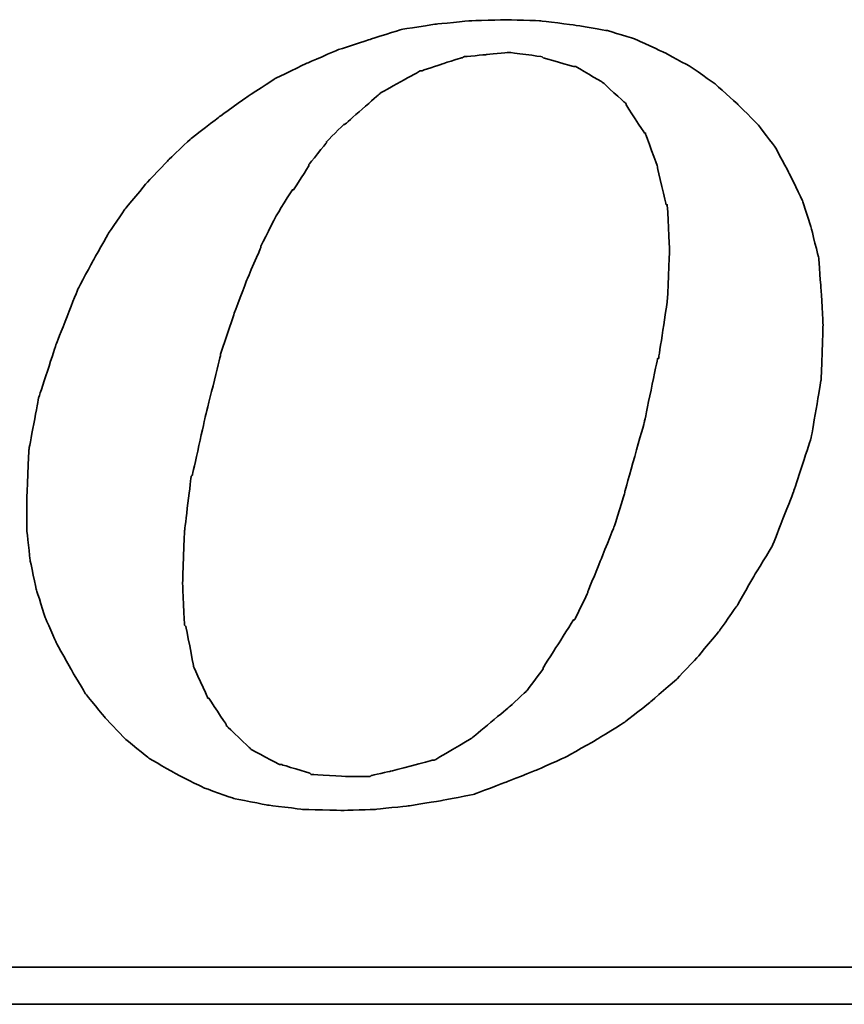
# Model space of a CAD drawing. Header units: millimetres. Extents: x 369 to 708, y 90 to 211.
# Tile 46 of 54: x 627.89 to 630.16, y 125.73 to 128.44. Entities that reach past the tile are written whole.
import ezdxf

# ---------------------------------------------------------------- set-up
doc = ezdxf.new("R2010")
doc.units = ezdxf.units.MM
doc.layers.add('DIM', color=4, linetype='Continuous')
doc.layers.add('layer 1', color=7, linetype='Continuous')

# ---------------------------------------------------------------- blocks, each defined once
blk = doc.blocks.new('TBI MOTION logo(完整正式版)')
at = {"layer": 'layer 1', "color": 22, "lineweight": 35}
for points, knots in [([(35.79625, -6.98375), (35.79625, -6.98375), (36.23125, -7.43875), (36.23125, -7.43875), (36.23125, -7.43875), (36.23125, -7.43875), (36.75625, -7.87125), (36.75625, -7.87125), (36.75625, -7.87125), (36.75625, -7.87125), (37.33125, -8.20375), (37.33125, -8.20375), (37.33125, -8.20375), (37.33125, -8.20375), (37.95625, -8.51875), (37.95625, -8.51875), (37.95625, -8.51875), (37.95625, -8.51875), (38.62625, -8.75875), (38.62625, -8.75875), (38.62625, -8.75875), (38.62625, -8.75875), (39.37125, -8.90375), (39.37125, -8.90375), (39.37125, -8.90375), (39.37125, -8.90375), (40.14125, -8.99875), (40.14125, -8.99875), (40.14125, -8.99875), (40.14125, -8.99875), (41.02625, -9.02375), (41.02625, -9.02375), (41.02625, -9.02375), (41.02625, -9.02375), (41.74625, -8.99875), (41.74625, -8.99875), (41.74625, -8.99875), (41.74625, -8.99875), (42.46625, -8.92375), (42.46625, -8.92375), (42.46625, -8.92375), (42.46625, -8.92375), (43.21125, -8.80625), (43.21125, -8.80625), (43.21125, -8.80625), (43.21125, -8.80625), (43.93125, -8.66375), (43.93125, -8.66375), (43.93125, -8.66375), (43.93125, -8.66375), (44.62625, -8.39875), (44.62625, -8.39875), (44.62625, -8.39875), (44.62625, -8.39875), (45.29625, -8.13375), (45.29625, -8.13375), (45.29625, -8.13375), (45.29625, -8.13375), (45.94625, -7.84375), (45.94625, -7.84375), (45.94625, -7.84375), (45.94625, -7.84375), (46.61625, -7.46375), (46.61625, -7.46375), (46.61625, -7.46375), (46.61625, -7.46375), (47.24125, -7.07875), (47.24125, -7.07875), (47.24125, -7.07875), (47.24125, -7.07875), (47.81625, -6.62375), (47.81625, -6.62375), (47.81625, -6.62375), (47.81625, -6.62375), (48.36875, -6.14375), (48.36875, -6.14375), (48.36875, -6.14375), (48.36875, -6.14375), (48.84625, -5.64125), (48.84625, -5.64125), (48.84625, -5.64125), (48.84625, -5.64125), (49.32625, -5.06375), (49.32625, -5.06375), (49.32625, -5.06375), (49.32625, -5.06375), (49.71125, -4.51374), (49.71125, -4.51374), (49.71125, -4.51374), (49.71125, -4.51374), (50.09625, -3.83874), (50.09625, -3.83874), (50.09625, -3.83874), (50.09625, -3.83874), (50.48125, -3.21374), (50.48125, -3.21374), (50.48125, -3.21374), (50.48125, -3.21374), (50.96125, -1.99125), (50.96125, -1.99125), (50.96125, -1.99125), (50.96125, -1.99125), (51.34375, -0.81875), (51.34375, -0.81875), (51.34375, -0.81875), (51.34375, -0.81875), (51.56125, 0.45624), (51.56125, 0.45624), (51.56125, 0.45624), (51.56125, 0.45624), (51.60625, 1.67624), (51.60625, 1.67624), (51.60625, 1.67624), (51.60625, 1.67624), (51.56125, 2.44625), (51.56125, 2.44625), (51.56125, 2.44625), (51.56125, 2.44625), (51.51125, 3.14125), (51.51125, 3.14125), (51.51125, 3.14125), (51.51125, 3.14125), (51.34375, 3.81125), (51.34375, 3.81125), (51.34375, 3.81125), (51.34375, 3.81125), (51.15125, 4.41125), (51.15125, 4.41125), (51.15125, 4.41125), (51.15125, 4.41125), (50.86125, 5.01125), (50.86125, 5.01125), (50.86125, 5.01125), (50.86125, 5.01125), (50.55125, 5.58875), (50.55125, 5.58875), (50.55125, 5.58875), (50.55125, 5.58875), (50.16625, 6.09125), (50.16625, 6.09125), (50.16625, 6.09125), (50.16625, 6.09125), (49.71125, 6.54875), (49.71125, 6.54875), (49.71125, 6.54875), (49.71125, 6.54875), (49.23125, 6.98125), (49.23125, 6.98125), (49.23125, 6.98125), (49.23125, 6.98125), (48.67875, 7.36625), (48.67875, 7.36625), (48.67875, 7.36625), (48.67875, 7.36625), (48.10375, 7.67625), (48.10375, 7.67625), (48.10375, 7.67625), (48.10375, 7.67625), (47.48125, 7.96375), (47.48125, 7.96375), (47.48125, 7.96375), (47.48125, 7.96375), (46.85625, 8.15625), (46.85625, 8.15625), (46.85625, 8.15625), (46.85625, 8.15625), (46.13625, 8.27624), (46.13625, 8.27624), (46.13625, 8.27624), (46.13625, 8.27624), (45.39125, 8.37125), (45.39125, 8.37125), (45.39125, 8.37125), (45.39125, 8.37125), (44.62625, 8.39624), (44.62625, 8.39624), (44.62625, 8.39624), (44.62625, 8.39624), (43.83625, 8.37125), (43.83625, 8.37125), (43.83625, 8.37125), (43.83625, 8.37125), (43.09125, 8.30125), (43.09125, 8.30125), (43.09125, 8.30125), (43.09125, 8.30125), (42.32125, 8.18125), (42.32125, 8.18125), (42.32125, 8.18125), (42.32125, 8.18125), (41.62875, 7.96375), (41.62875, 7.96375), (41.62875, 7.96375), (41.62875, 7.96375), (40.90625, 7.72625), (40.90625, 7.72625), (40.90625, 7.72625), (40.90625, 7.72625), (40.23624, 7.43625), (40.23624, 7.43625), (40.23624, 7.43625), (40.23624, 7.43625), (39.54124, 7.10125), (39.54124, 7.10125), (39.54124, 7.10125), (39.54124, 7.10125), (38.91625, 6.69125), (38.91625, 6.69125), (38.91625, 6.69125), (38.91625, 6.69125), (38.31625, 6.26125), (38.31625, 6.26125), (38.31625, 6.26125), (38.31625, 6.26125), (37.69125, 5.78125), (37.69125, 5.78125), (37.69125, 5.78125), (37.69125, 5.78125), (37.18625, 5.30125), (37.18625, 5.30125), (37.18625, 5.30125), (37.18625, 5.30125), (36.70625, 4.79624), (36.70625, 4.79624), (36.70625, 4.79624), (36.70625, 4.79624), (36.23125, 4.22125), (36.23125, 4.22125), (36.23125, 4.22125), (36.23125, 4.22125), (35.87124, 3.69375), (35.87124, 3.69375), (35.87124, 3.69375), (35.87124, 3.69375), (35.53125, 3.09125), (35.53125, 3.09125), (35.53125, 3.09125), (35.53125, 3.09125), (35.19875, 2.47125), (35.19875, 2.47125), (35.19875, 2.47125), (35.19875, 2.47125), (34.71625, 1.24625), (34.71625, 1.24625), (34.71625, 1.24625), (34.71625, 1.24625), (34.33125, 0.06874), (34.33125, 0.06874), (34.33125, 0.06874), (34.33125, 0.06874), (34.11625, -1.07875), (34.11625, -1.07875), (34.11625, -1.07875), (34.11625, -1.07875), (34.07125, -2.15875), (34.07125, -2.15875), (34.07125, -2.15875), (34.07125, -2.15875), (34.07125, -2.85375), (34.07125, -2.85375), (34.07125, -2.85375), (34.07125, -2.85375), (34.14125, -3.50375), (34.14125, -3.50375), (34.14125, -3.50375), (34.14125, -3.50375), (34.28625, -4.17375), (34.28625, -4.17375), (34.28625, -4.17375), (34.28625, -4.17375), (34.47625, -4.77624), (34.47625, -4.77624), (34.47625, -4.77624), (34.47625, -4.77624), (34.71625, -5.32625), (34.71625, -5.32625), (34.71625, -5.32625), (34.71625, -5.32625), (35.05375, -5.92875), (35.05375, -5.92875), (35.05375, -5.92875), (35.05375, -5.92875), (35.36375, -6.45375), (35.36375, -6.45375), (35.36375, -6.45375), (35.36375, -6.45375), (35.79625, -6.98375), (35.79625, -6.98375)], [0, 0, 0, 0, 0.01388889, 0.01388889, 0.01388889, 0.0138889, 0.02777778, 0.02777778, 0.02777778, 0.02777779, 0.04166667, 0.04166667, 0.04166667, 0.04166668, 0.05555556, 0.05555556, 0.05555556, 0.05555557, 0.06944444, 0.06944444, 0.06944444, 0.06944445, 0.08333333, 0.08333333, 0.08333333, 0.08333334, 0.09722222, 0.09722222, 0.09722222, 0.09722223, 0.11111111, 0.11111111, 0.11111111, 0.11111112, 0.125, 0.125, 0.125, 0.12500001, 0.13888889, 0.13888889, 0.13888889, 0.1388889, 0.15277778, 0.15277778, 0.15277778, 0.15277779, 0.16666667, 0.16666667, 0.16666667, 0.16666668, 0.18055556, 0.18055556, 0.18055556, 0.18055557, 0.19444444, 0.19444444, 0.19444444, 0.19444445, 0.20833333, 0.20833333, 0.20833333, 0.20833334, 0.22222222, 0.22222222, 0.22222222, 0.22222223, 0.23611111, 0.23611111, 0.23611111, 0.23611112, 0.25, 0.25, 0.25, 0.25000001, 0.26388889, 0.26388889, 0.26388889, 0.2638889, 0.27777778, 0.27777778, 0.27777778, 0.27777779, 0.29166667, 0.29166667, 0.29166667, 0.29166668, 0.30555556, 0.30555556, 0.30555556, 0.30555557, 0.31944444, 0.31944444, 0.31944444, 0.31944445, 0.33333333, 0.33333333, 0.33333333, 0.33333334, 0.34722222, 0.34722222, 0.34722222, 0.34722223, 0.36111111, 0.36111111, 0.36111111, 0.36111112, 0.375, 0.375, 0.375, 0.37500001, 0.38888889, 0.38888889, 0.38888889, 0.3888889, 0.40277778, 0.40277778, 0.40277778, 0.40277779, 0.41666667, 0.41666667, 0.41666667, 0.41666668, 0.43055556, 0.43055556, 0.43055556, 0.43055557, 0.44444444, 0.44444444, 0.44444444, 0.44444445, 0.45833333, 0.45833333, 0.45833333, 0.45833334, 0.47222222, 0.47222222, 0.47222222, 0.47222223, 0.48611111, 0.48611111, 0.48611111, 0.48611112, 0.5, 0.5, 0.5, 0.50000001, 0.51388889, 0.51388889, 0.51388889, 0.5138889, 0.52777778, 0.52777778, 0.52777778, 0.52777779, 0.54166667, 0.54166667, 0.54166667, 0.54166668, 0.55555556, 0.55555556, 0.55555556, 0.55555557, 0.56944444, 0.56944444, 0.56944444, 0.56944445, 0.58333333, 0.58333333, 0.58333333, 0.58333334, 0.59722222, 0.59722222, 0.59722222, 0.59722223, 0.61111111, 0.61111111, 0.61111111, 0.61111112, 0.625, 0.625, 0.625, 0.62500001, 0.63888889, 0.63888889, 0.63888889, 0.6388889, 0.65277778, 0.65277778, 0.65277778, 0.65277779, 0.66666667, 0.66666667, 0.66666667, 0.66666668, 0.68055556, 0.68055556, 0.68055556, 0.68055557, 0.69444444, 0.69444444, 0.69444444, 0.69444445, 0.70833333, 0.70833333, 0.70833333, 0.70833334, 0.72222222, 0.72222222, 0.72222222, 0.72222223, 0.73611111, 0.73611111, 0.73611111, 0.73611112, 0.75, 0.75, 0.75, 0.75000001, 0.76388889, 0.76388889, 0.76388889, 0.7638889, 0.77777778, 0.77777778, 0.77777778, 0.77777779, 0.79166667, 0.79166667, 0.79166667, 0.79166668, 0.80555556, 0.80555556, 0.80555556, 0.80555557, 0.81944444, 0.81944444, 0.81944444, 0.81944445, 0.83333333, 0.83333333, 0.83333333, 0.83333334, 0.84722222, 0.84722222, 0.84722222, 0.84722223, 0.86111111, 0.86111111, 0.86111111, 0.86111112, 0.875, 0.875, 0.875, 0.87500001, 0.88888889, 0.88888889, 0.88888889, 0.8888889, 0.90277778, 0.90277778, 0.90277778, 0.90277779, 0.91666667, 0.91666667, 0.91666667, 0.91666668, 0.93055556, 0.93055556, 0.93055556, 0.93055557, 0.94444444, 0.94444444, 0.94444444, 0.94444445, 0.95833333, 0.95833333, 0.95833333, 0.95833334, 0.97222222, 0.97222222, 0.97222222, 0.97222223, 0.98611111, 0.98611111, 0.98611111, 0.98611112, 1, 1, 1, 1]), ([(38.33875, 1.03124), (38.33875, 1.03124), (38.62625, 1.89625), (38.62625, 1.89625), (38.62625, 1.89625), (38.62625, 1.89625), (38.91625, 2.66375), (38.91625, 2.66375), (38.91625, 2.66375), (38.91625, 2.66375), (39.22625, 3.38125), (39.22625, 3.38125), (39.22625, 3.38125), (39.22625, 3.38125), (39.22625, 3.40624), (39.22625, 3.40624), (39.22625, 3.40624), (39.22625, 3.40624), (39.56124, 4.07624), (39.56124, 4.07624), (39.56124, 4.07624), (39.56124, 4.07624), (39.92125, 4.65125), (39.92125, 4.65125), (39.92125, 4.65125), (39.92125, 4.65125), (39.94625, 4.65125), (39.94625, 4.65125), (39.94625, 4.65125), (39.94625, 4.65125), (40.28125, 5.17875), (40.28125, 5.17875), (40.28125, 5.17875), (40.28125, 5.17875), (40.28125, 5.20375), (40.28125, 5.20375), (40.28125, 5.20375), (40.28125, 5.20375), (40.66875, 5.68625), (40.66875, 5.68625), (40.66875, 5.68625), (40.66875, 5.68625), (40.66875, 5.70625), (40.66875, 5.70625), (40.66875, 5.70625), (40.66875, 5.70625), (41.05124, 6.09125), (41.05124, 6.09125), (41.05124, 6.09125), (41.05124, 6.09125), (41.07625, 6.09125), (41.07625, 6.09125), (41.07625, 6.09125), (41.07625, 6.09125), (41.84125, 6.76625), (41.84125, 6.76625), (41.84125, 6.76625), (41.84125, 6.76625), (41.86625, 6.78625), (41.86625, 6.78625), (41.86625, 6.78625), (41.86625, 6.78625), (42.73125, 7.26624), (42.73125, 7.26624), (42.73125, 7.26624), (42.73125, 7.26624), (42.75625, 7.26624), (42.75625, 7.26624), (42.75625, 7.26624), (42.75625, 7.26624), (43.18625, 7.41125), (43.18625, 7.41125), (43.18625, 7.41125), (43.18625, 7.41125), (43.64125, 7.55625), (43.64125, 7.55625), (43.64125, 7.55625), (43.64125, 7.55625), (43.66625, 7.55625), (43.66625, 7.55625), (43.66625, 7.55625), (43.66625, 7.55625), (43.69125, 7.58124), (43.69125, 7.58124), (43.69125, 7.58124), (43.69125, 7.58124), (44.19125, 7.62625), (44.19125, 7.62625), (44.19125, 7.62625), (44.19125, 7.62625), (44.67125, 7.67625), (44.67125, 7.67625), (44.67125, 7.67625), (44.67125, 7.67625), (44.69625, 7.67625), (44.69625, 7.67625), (44.69625, 7.67625), (44.69625, 7.67625), (45.41875, 7.58124), (45.41875, 7.58124), (45.41875, 7.58124), (45.41875, 7.58124), (45.44125, 7.55625), (45.44125, 7.55625), (45.44125, 7.55625), (45.44125, 7.55625), (46.11125, 7.36625), (46.11125, 7.36625), (46.11125, 7.36625), (46.11125, 7.36625), (46.13625, 7.36625), (46.13625, 7.36625), (46.13625, 7.36625), (46.13625, 7.36625), (46.15875, 7.36625), (46.15875, 7.36625), (46.15875, 7.36625), (46.15875, 7.36625), (46.73625, 7.02624), (46.73625, 7.02624), (46.73625, 7.02624), (46.73625, 7.02624), (46.76125, 7.00624), (46.76125, 7.00624), (46.76125, 7.00624), (46.76125, 7.00624), (47.24125, 6.57124), (47.24125, 6.57124), (47.24125, 6.57124), (47.24125, 6.57124), (47.26625, 6.54875), (47.26625, 6.54875), (47.26625, 6.54875), (47.26625, 6.54875), (47.26625, 6.52375), (47.26625, 6.52375), (47.26625, 6.52375), (47.26625, 6.52375), (47.67375, 5.89875), (47.67375, 5.89875), (47.67375, 5.89875), (47.67375, 5.89875), (47.69625, 5.89875), (47.69625, 5.89875), (47.69625, 5.89875), (47.69625, 5.89875), (47.69625, 5.87625), (47.69625, 5.87625), (47.69625, 5.87625), (47.69625, 5.87625), (47.96125, 5.15625), (47.96125, 5.15625), (47.96125, 5.15625), (47.96125, 5.15625), (47.96125, 5.13125), (47.96125, 5.13125), (47.96125, 5.13125), (47.96125, 5.13125), (48.15125, 4.31875), (48.15125, 4.31875), (48.15125, 4.31875), (48.15125, 4.31875), (48.17625, 4.31875), (48.17625, 4.31875), (48.17625, 4.31875), (48.17625, 4.31875), (48.17625, 4.29125), (48.17625, 4.29125), (48.17625, 4.29125), (48.17625, 4.29125), (48.22625, 3.33125), (48.22625, 3.33125), (48.22625, 3.33125), (48.22625, 3.33125), (48.22625, 3.30875), (48.22625, 3.30875), (48.22625, 3.30875), (48.22625, 3.30875), (48.17625, 2.20624), (48.17625, 2.20624), (48.17625, 2.20624), (48.17625, 2.20624), (48.17625, 2.18124), (48.17625, 2.18124), (48.17625, 2.18124), (48.17625, 2.18124), (47.98375, 0.93624), (47.98375, 0.93624), (47.98375, 0.93624), (47.98375, 0.93624), (47.96125, 0.93624), (47.96125, 0.93624), (47.96125, 0.93624), (47.96125, 0.93624), (47.67375, -0.45874), (47.67375, -0.45874), (47.67375, -0.45874), (47.67375, -0.45874), (47.24125, -1.99125), (47.24125, -1.99125), (47.24125, -1.99125), (47.24125, -1.99125), (47.24125, -2.01874), (47.24125, -2.01874), (47.24125, -2.01874), (47.24125, -2.01874), (47.00125, -2.78375), (47.00125, -2.78375), (47.00125, -2.78375), (47.00125, -2.78375), (46.71125, -3.50375), (46.71125, -3.50375), (46.71125, -3.50375), (46.71125, -3.50375), (46.42625, -4.19875), (46.42625, -4.19875), (46.42625, -4.19875), (46.42625, -4.19875), (46.42625, -4.22375), (46.42625, -4.22375), (46.42625, -4.22375), (46.42625, -4.22375), (46.13625, -4.82374), (46.13625, -4.82374), (46.13625, -4.82374), (46.13625, -4.82374), (46.11125, -4.82374), (46.11125, -4.82374), (46.11125, -4.82374), (46.11125, -4.82374), (45.77625, -5.35125), (45.77625, -5.35125), (45.77625, -5.35125), (45.77625, -5.35125), (45.44125, -5.87875), (45.44125, -5.87875), (45.44125, -5.87875), (45.44125, -5.87875), (45.44125, -5.90375), (45.44125, -5.90375), (45.44125, -5.90375), (45.44125, -5.90375), (45.10625, -6.35875), (45.10625, -6.35875), (45.10625, -6.35875), (45.10625, -6.35875), (45.08125, -6.38375), (45.08125, -6.38375), (45.08125, -6.38375), (45.08125, -6.38375), (44.69625, -6.74375), (44.69625, -6.74375), (44.69625, -6.74375), (44.69625, -6.74375), (43.88375, -7.41625), (43.88375, -7.41625), (43.88375, -7.41625), (43.88375, -7.41625), (43.85625, -7.43875), (43.85625, -7.43875), (43.85625, -7.43875), (43.85625, -7.43875), (43.04125, -7.91875), (43.04125, -7.91875), (43.04125, -7.91875), (43.04125, -7.91875), (43.01625, -7.91875), (43.01625, -7.91875), (43.01625, -7.91875), (43.01625, -7.91875), (42.99625, -7.91875), (42.99625, -7.91875), (42.99625, -7.91875), (42.99625, -7.91875), (42.08125, -8.15875), (42.08125, -8.15875), (42.08125, -8.15875), (42.08125, -8.15875), (41.65125, -8.25625), (41.65125, -8.25625), (41.65125, -8.25625), (41.65125, -8.25625), (41.62875, -8.27875), (41.62875, -8.27875), (41.62875, -8.27875), (41.62875, -8.27875), (41.60125, -8.27875), (41.60125, -8.27875), (41.60125, -8.27875), (41.60125, -8.27875), (41.12125, -8.27875), (41.12125, -8.27875), (41.12125, -8.27875), (41.12125, -8.27875), (40.35624, -8.23125), (40.35624, -8.23125), (40.35624, -8.23125), (40.35624, -8.23125), (40.33125, -8.23125), (40.33125, -8.23125), (40.33125, -8.23125), (40.33125, -8.23125), (40.30625, -8.20375), (40.30625, -8.20375), (40.30625, -8.20375), (40.30625, -8.20375), (39.68375, -8.01375), (39.68375, -8.01375), (39.68375, -8.01375), (39.68375, -8.01375), (39.66124, -8.01375), (39.66124, -8.01375), (39.66124, -8.01375), (39.66124, -8.01375), (39.63625, -8.01375), (39.63625, -8.01375), (39.63625, -8.01375), (39.63625, -8.01375), (39.01125, -7.67875), (39.01125, -7.67875), (39.01125, -7.67875), (39.01125, -7.67875), (38.98875, -7.65375), (38.98875, -7.65375), (38.98875, -7.65375), (38.98875, -7.65375), (38.48625, -7.17375), (38.48625, -7.17375), (38.48625, -7.17375), (38.48625, -7.17375), (38.45875, -7.14875), (38.45875, -7.14875), (38.45875, -7.14875), (38.45875, -7.14875), (38.45875, -7.12875), (38.45875, -7.12875), (38.45875, -7.12875), (38.45875, -7.12875), (38.07625, -6.54875), (38.07625, -6.54875), (38.07625, -6.54875), (38.07625, -6.54875), (38.05125, -6.54875), (38.05125, -6.54875), (38.05125, -6.54875), (38.05125, -6.54875), (38.05125, -6.52875), (38.05125, -6.52875), (38.05125, -6.52875), (38.05125, -6.52875), (37.74125, -5.85375), (37.74125, -5.85375), (37.74125, -5.85375), (37.74125, -5.85375), (37.74125, -5.82875), (37.74125, -5.82875), (37.74125, -5.82875), (37.74125, -5.82875), (37.57375, -4.96875), (37.57375, -4.96875), (37.57375, -4.96875), (37.57375, -4.96875), (37.54625, -4.94375), (37.54625, -4.94375), (37.54625, -4.94375), (37.54625, -4.94375), (37.50125, -4.03375), (37.50125, -4.03375), (37.50125, -4.03375), (37.50125, -4.03375), (37.50125, -4.00875), (37.50125, -4.00875), (37.50125, -4.00875), (37.50125, -4.00875), (37.54625, -2.85375), (37.54625, -2.85375), (37.54625, -2.85375), (37.54625, -2.85375), (37.69125, -1.65875), (37.69125, -1.65875), (37.69125, -1.65875), (37.69125, -1.65875), (37.71624, -1.63375), (37.71624, -1.63375), (37.71624, -1.63375), (37.71624, -1.63375), (38.00375, -0.33875), (38.00375, -0.33875), (38.00375, -0.33875), (38.00375, -0.33875), (38.33875, 1.00624), (38.33875, 1.00624), (38.33875, 1.00624), (38.33875, 1.00624), (38.33875, 1.03124), (38.33875, 1.03124)], [0, 0, 0, 0, 0.01010101, 0.01010101, 0.01010101, 0.01010102, 0.02020202, 0.02020202, 0.02020202, 0.02020203, 0.03030303, 0.03030303, 0.03030303, 0.03030304, 0.04040404, 0.04040404, 0.04040404, 0.04040405, 0.05050505, 0.05050505, 0.05050505, 0.05050506, 0.06060606, 0.06060606, 0.06060606, 0.06060607, 0.07070707, 0.07070707, 0.07070707, 0.07070708, 0.08080808, 0.08080808, 0.08080808, 0.08080809, 0.09090909, 0.09090909, 0.09090909, 0.0909091, 0.1010101, 0.1010101, 0.1010101, 0.10101011, 0.11111111, 0.11111111, 0.11111111, 0.11111112, 0.12121212, 0.12121212, 0.12121212, 0.12121213, 0.13131313, 0.13131313, 0.13131313, 0.13131314, 0.14141414, 0.14141414, 0.14141414, 0.14141415, 0.15151515, 0.15151515, 0.15151515, 0.15151516, 0.16161616, 0.16161616, 0.16161616, 0.16161617, 0.17171717, 0.17171717, 0.17171717, 0.17171718, 0.18181818, 0.18181818, 0.18181818, 0.18181819, 0.19191919, 0.19191919, 0.19191919, 0.1919192, 0.2020202, 0.2020202, 0.2020202, 0.20202021, 0.21212121, 0.21212121, 0.21212121, 0.21212122, 0.22222222, 0.22222222, 0.22222222, 0.22222223, 0.23232323, 0.23232323, 0.23232323, 0.23232324, 0.24242424, 0.24242424, 0.24242424, 0.24242425, 0.25252525, 0.25252525, 0.25252525, 0.25252526, 0.26262626, 0.26262626, 0.26262626, 0.26262627, 0.27272727, 0.27272727, 0.27272727, 0.27272728, 0.28282828, 0.28282828, 0.28282828, 0.28282829, 0.29292929, 0.29292929, 0.29292929, 0.2929293, 0.3030303, 0.3030303, 0.3030303, 0.30303031, 0.31313131, 0.31313131, 0.31313131, 0.31313132, 0.32323232, 0.32323232, 0.32323232, 0.32323233, 0.33333333, 0.33333333, 0.33333333, 0.33333334, 0.34343434, 0.34343434, 0.34343434, 0.34343435, 0.35353535, 0.35353535, 0.35353535, 0.35353536, 0.36363636, 0.36363636, 0.36363636, 0.36363637, 0.37373737, 0.37373737, 0.37373737, 0.37373738, 0.38383838, 0.38383838, 0.38383838, 0.38383839, 0.39393939, 0.39393939, 0.39393939, 0.3939394, 0.4040404, 0.4040404, 0.4040404, 0.40404041, 0.41414141, 0.41414141, 0.41414141, 0.41414142, 0.42424242, 0.42424242, 0.42424242, 0.42424243, 0.43434343, 0.43434343, 0.43434343, 0.43434344, 0.44444444, 0.44444444, 0.44444444, 0.44444445, 0.45454545, 0.45454545, 0.45454545, 0.45454546, 0.46464646, 0.46464646, 0.46464646, 0.46464647, 0.47474747, 0.47474747, 0.47474747, 0.47474748, 0.48484848, 0.48484848, 0.48484848, 0.48484849, 0.49494949, 0.49494949, 0.49494949, 0.4949495, 0.50505051, 0.50505051, 0.50505051, 0.50505052, 0.51515152, 0.51515152, 0.51515152, 0.51515153, 0.52525253, 0.52525253, 0.52525253, 0.52525254, 0.53535354, 0.53535354, 0.53535354, 0.53535355, 0.54545455, 0.54545455, 0.54545455, 0.54545456, 0.55555556, 0.55555556, 0.55555556, 0.55555557, 0.56565657, 0.56565657, 0.56565657, 0.56565658, 0.57575758, 0.57575758, 0.57575758, 0.57575759, 0.58585859, 0.58585859, 0.58585859, 0.5858586, 0.5959596, 0.5959596, 0.5959596, 0.59595961, 0.60606061, 0.60606061, 0.60606061, 0.60606062, 0.61616162, 0.61616162, 0.61616162, 0.61616163, 0.62626263, 0.62626263, 0.62626263, 0.62626264, 0.63636364, 0.63636364, 0.63636364, 0.63636365, 0.64646465, 0.64646465, 0.64646465, 0.64646466, 0.65656566, 0.65656566, 0.65656566, 0.65656567, 0.66666667, 0.66666667, 0.66666667, 0.66666668, 0.67676768, 0.67676768, 0.67676768, 0.67676769, 0.68686869, 0.68686869, 0.68686869, 0.6868687, 0.6969697, 0.6969697, 0.6969697, 0.69696971, 0.70707071, 0.70707071, 0.70707071, 0.70707072, 0.71717172, 0.71717172, 0.71717172, 0.71717173, 0.72727273, 0.72727273, 0.72727273, 0.72727274, 0.73737374, 0.73737374, 0.73737374, 0.73737375, 0.74747475, 0.74747475, 0.74747475, 0.74747476, 0.75757576, 0.75757576, 0.75757576, 0.75757577, 0.76767677, 0.76767677, 0.76767677, 0.76767678, 0.77777778, 0.77777778, 0.77777778, 0.77777779, 0.78787879, 0.78787879, 0.78787879, 0.7878788, 0.7979798, 0.7979798, 0.7979798, 0.79797981, 0.80808081, 0.80808081, 0.80808081, 0.80808082, 0.81818182, 0.81818182, 0.81818182, 0.81818183, 0.82828283, 0.82828283, 0.82828283, 0.82828284, 0.83838384, 0.83838384, 0.83838384, 0.83838385, 0.84848485, 0.84848485, 0.84848485, 0.84848486, 0.85858586, 0.85858586, 0.85858586, 0.85858587, 0.86868687, 0.86868687, 0.86868687, 0.86868688, 0.87878788, 0.87878788, 0.87878788, 0.87878789, 0.88888889, 0.88888889, 0.88888889, 0.8888889, 0.8989899, 0.8989899, 0.8989899, 0.89898991, 0.90909091, 0.90909091, 0.90909091, 0.90909092, 0.91919192, 0.91919192, 0.91919192, 0.91919193, 0.92929293, 0.92929293, 0.92929293, 0.92929294, 0.93939394, 0.93939394, 0.93939394, 0.93939395, 0.94949495, 0.94949495, 0.94949495, 0.94949496, 0.95959596, 0.95959596, 0.95959596, 0.95959597, 0.96969697, 0.96969697, 0.96969697, 0.96969698, 0.97979798, 0.97979798, 0.97979798, 0.97979799, 0.98989899, 0.98989899, 0.98989899, 0.989899, 1, 1, 1, 1]), ([(75.90875, -9.47875), (75.90875, -9.47875), (75.90875, -12.28625), (75.90875, -12.28625), (75.90875, -12.28625), (75.90875, -12.28625), (75.90875, -12.47875), (75.90875, -12.47875), (75.90875, -12.47875), (75.90875, -12.47875), (75.71625, -12.47875), (75.71625, -12.47875), (75.71625, -12.47875), (75.71625, -12.47875), (-88.32875, -12.47875), (-88.32875, -12.47875), (-88.32875, -12.47875), (-88.32875, -12.47875), (-88.32875, -13.29375), (-88.32875, -13.29375), (-88.32875, -13.29375), (-88.32875, -13.29375), (82.89125, -13.29375), (82.89125, -13.29375), (82.89125, -13.29375), (82.89125, -13.29375), (75.90875, -9.47875), (75.90875, -9.47875)], [0, 0, 0, 0, 0.14285714, 0.14285714, 0.14285714, 0.14285715, 0.28571429, 0.28571429, 0.28571429, 0.2857143, 0.42857143, 0.42857143, 0.42857143, 0.42857144, 0.57142857, 0.57142857, 0.57142857, 0.57142858, 0.71428571, 0.71428571, 0.71428571, 0.71428572, 0.85714286, 0.85714286, 0.85714286, 0.85714287, 1, 1, 1, 1])]:
    blk.add_open_spline(points, degree=3, knots=knots, dxfattribs=at)

msp = doc.modelspace()

# ---------------------------------------------------------------- block references
at = {"layer": 'DIM', "color": 7, "xscale": 0.1250977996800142, "yscale": 0.1250977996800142, "zscale": 0.1250977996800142}
msp.add_blockref('TBI MOTION logo(完整正式版)', (623.6477, 127.3893), dxfattribs=at)

doc.saveas('drawing.dxf')
